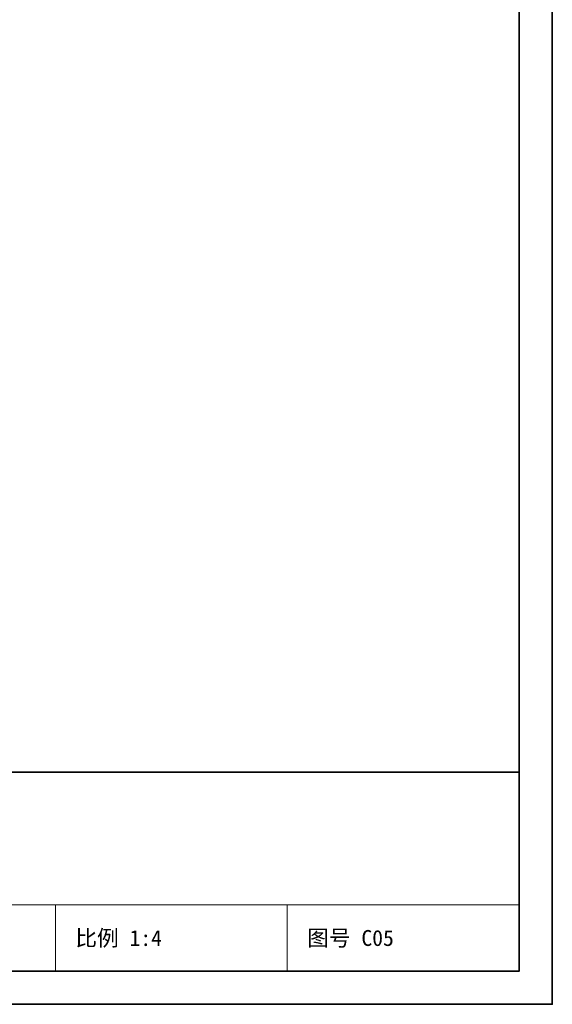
# Model space of a CAD drawing. Header units: millimetres. Extents: x 0 to 420, y 0 to 297.
# Tile 20 of 21: x 340 to 420, y 0 to 148. Entities that reach past the tile are written whole.
import ezdxf
from ezdxf.enums import TextEntityAlignment as Align

# ---------------------------------------------------------------- set-up
doc = ezdxf.new("R2010")
doc.units = ezdxf.units.MM
for name, color, linetype, lineweight, true_color in [('FRAME', 7, 'Continuous', 35, 0x3c3c3c), ('TEXT', 7, 'Continuous', 18, 0x141414), ('THIN', 7, 'Continuous', 13, 0x6e6e6e)]:
    doc.layers.add(name, color=color, linetype=linetype, lineweight=lineweight, true_color=true_color)
doc.styles.add('ZH', font='simsun.ttc')

msp = doc.modelspace()

# ---------------------------------------------------------------- linework, layer by layer
at = {"layer": 'FRAME'}
for points in [[(0, 0), (420, 0), (420, 297), (0, 297)], [(5, 5), (415, 5), (415, 292), (5, 292)], [(225, 5), (415, 5), (415, 35), (225, 35)]]:
    msp.add_lwpolyline(points, close=True, dxfattribs=at)
at = {"layer": 'THIN'}
for points in [[(225, 15), (415, 15)], [(345, 5), (345, 15)], [(380, 5), (380, 15)]]:
    msp.add_lwpolyline(points, dxfattribs=at)

# ---------------------------------------------------------------- texts
at = {"layer": 'TEXT', "style": 'ZH'}
for s, p in [('比例 1:4', (348, 10)), ('图号 C05', (383, 10))]:
    msp.add_text(s, height=2.4, dxfattribs=at).set_placement(p, align=Align.MIDDLE_LEFT)

doc.saveas('drawing.dxf')
